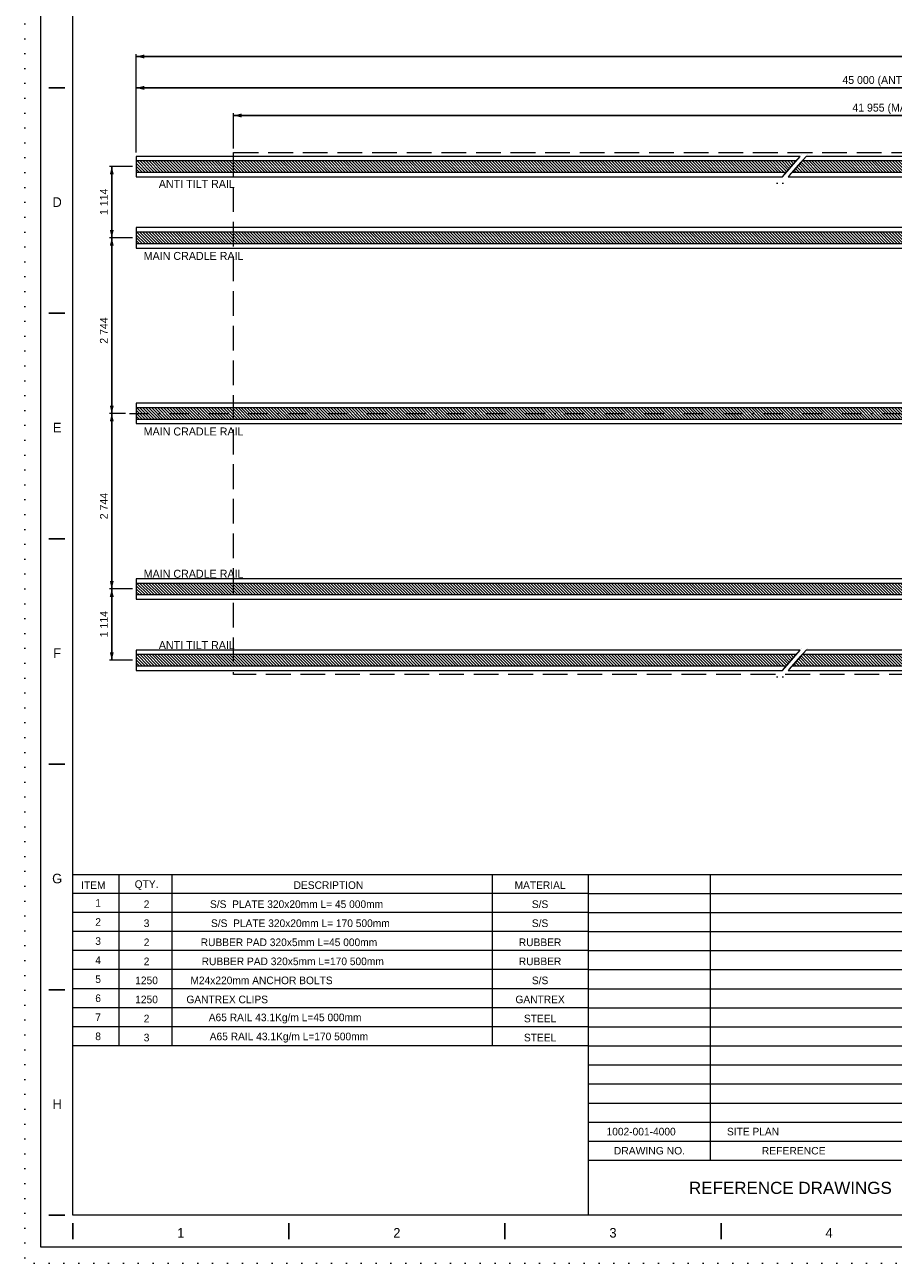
# Model space of a CAD drawing. Header units: millimetres. Extents: x -13251 to -636, y -568071 to -559161.
# Tile 1 of 12: x -13251 to -9177, y -568071 to -562263. Entities that reach past the tile are written whole.
import ezdxf
from ezdxf.enums import TextEntityAlignment as Align

# ---------------------------------------------------------------- set-up
doc = ezdxf.new("R2010")
doc.units = ezdxf.units.MM
doc.header["$MEASUREMENT"] = 0
for name, pattern in [('DGN Style 1', [69.724857, 0.116015, -69.608842]), ('DGN Style 3', [162.420631, 116.014736, -46.405895]), ('DGN Style 4', [185.739593, 92.811789, -46.405895, 0.116015, -46.405895]), ('DGN Style 6', [220.660029, 0.116015, -46.405895, 81.210315, -46.405895, 0.116015, -46.405895])]:
    doc.linetypes.add(name, pattern=pattern)
doc.styles.get("Standard").update_dxf_attribs({"font": 'arial.ttf'})
doc.styles.add('Style-ENGINEERING', font='ENGINEERING.shx')
doc.styles.add('Style-ENGINEERING_0', font='ENGINEERING.shx')
doc.dimstyles.new('MetricMM', dxfattribs={"dimtxt": 3, "dimasz": 3, "dimexe": 1.5, "dimexo": 1.5, "dimgap": 1.5, "dimtad": 1, "dimdec": 0, "dimzin": 7, "dimtxsty": 'Style-ENGINEERING_0', "dimcen": 0.09, "dimclrd": 1, "dimclre": 1, "dimclrt": 7, "dimadec": 0, "dimazin": 3, "dimtfac": 1, "dimtdec": 0, "dimtofl": 0, "dimtmove": 0, "dimatfit": 3, "dimfxl": 1, "dimtzin": 7, "dimlwd": -1, "dimlwe": 0, "dimarcsym": 0})

# ---------------------------------------------------------------- blocks, each defined once
blk = doc.blocks.new('*U53')
for p, q in [((-395.7, -2.47), (-395.7, 2.53)), ((-328.12, -2.47), (-328.12, 2.53)), ((-260.54, -2.47), (-260.54, 2.53)), ((-192.95, -2.47), (-192.95, 2.53))]:
    blk.add_line(p, q)
at = {"char_height": 3, "attachment_point": 5, "line_spacing_factor": 1.2, "style": 'Style-ENGINEERING'}
for s, insert in [('1', (-361.91, -0.47)), ('2', (-294.33, -0.47)), ('3', (-226.75, -0.47)), ('4', (-159.16, -0.47))]:
    blk.add_mtext(s, dxfattribs=dict(at, insert=insert))
blk = doc.blocks.new('*U52')
for p, q in [((-408.05, 70.53), (-413.05, 70.53)), ((-408.05, 0.03), (-413.05, 0.03)), ((-408.05, -70.47), (-413.05, -70.47)), ((-408.05, -140.97), (-413.05, -140.97)), ((-408.05, -211.47), (-413.05, -211.47)), ((-408.05, -281.97), (-413.05, -281.97))]:
    blk.add_line(p, q)
at = {"color": 7, "linetype": 'Continuous', "lineweight": 0, "flags": 128}
blk.add_lwpolyline([(-415.55, 292.03), (415.45, 292.03), (415.45, -291.97), (-415.55, -291.97), (-415.55, 292.03)], close=True, dxfattribs=at)
at = {"color": 7, "linetype": 'Continuous', "lineweight": 13, "flags": 128}
blk.add_lwpolyline([(-405.55, 282.03), (405.45, 282.03), (405.45, -281.97), (-405.55, -281.97), (-405.55, 282.03)], close=True, dxfattribs=at)
blk.add_blockref('*U53', (-9.84, -287))
at = {"char_height": 3, "attachment_point": 5, "line_spacing_factor": 1.2, "style": 'Style-ENGINEERING'}
for s, insert in [('D', (-410.42, 34.78)), ('E', (-410.42, -35.72)), ('F', (-410.42, -106.22)), ('G', (-410.42, -176.72)), ('H', (-410.42, -247.22))]:
    blk.add_mtext(s, dxfattribs=dict(at, insert=insert))
blk = doc.blocks.new('*D81')
at = {"color": 1, "linetype": 'Continuous', "lineweight": 0, "transparency": 16777216}
for p, q in [((-5784.2, 754.5), (-5784.2, 1068.3)), ((1835.1, 754.5), (1835.1, 1068.3))]:
    blk.add_line(p, q, dxfattribs=at)
at = {"color": 1, "linetype": 'Continuous', "transparency": 16777216}
blk.add_line((-5784.2, 1057.2), (1835.1, 1057.2), dxfattribs=at)
at = {"color": 1, "linetype": 'Continuous', "lineweight": 0, "transparency": 16777216}
blk.add_solid([(-5747.2, 1047.9), (-5784.2, 1057.2), (-5747.2, 1066.4)], dxfattribs=at)
at = {"color": 1, "linetype": 'Continuous', "lineweight": 0, "transparency": 16777216, "extrusion": (0, 0, -1)}
blk.add_solid([(-1798.1, 1066.4), (-1835.1, 1057.2), (-1798.1, 1047.9)], dxfattribs=at)
at = {"layer": 'Defpoints', "color": 7, "linetype": 'Continuous', "lineweight": 0, "transparency": 16777216}
for p in [(-1974.5, 1057.2), (1835.1, 1057.2), (-5784.2, 736), (1835.1, 736)]:
    blk.add_point(p, dxfattribs=at)
at = {"color": 7, "linetype": 'Continuous', "lineweight": 0, "transparency": 16777216, "style": 'Style-ENGINEERING'}
blk.add_text('45 000 (ANTI TILT RAIL LENGTH)', height=37, dxfattribs=at).set_placement((-2472, 1094.2), align=Align.MIDDLE_LEFT)
blk = doc.blocks.new('*D82')
at = {"color": 1, "linetype": 'Continuous', "lineweight": 0, "transparency": 16777216}
for p, q in [((-5327.5, 773), (-5327.5, 938.6)), ((1378.4, 773), (1378.4, 938.6))]:
    blk.add_line(p, q, dxfattribs=at)
at = {"color": 1, "linetype": 'Continuous', "transparency": 16777216}
blk.add_line((-5327.5, 927.5), (1378.4, 927.5), dxfattribs=at)
at = {"color": 1, "linetype": 'Continuous', "lineweight": 0, "transparency": 16777216}
blk.add_solid([(-5290.5, 918.3), (-5327.5, 927.5), (-5290.5, 936.8)], dxfattribs=at)
at = {"color": 1, "linetype": 'Continuous', "lineweight": 0, "transparency": 16777216, "extrusion": (0, 0, -1)}
blk.add_solid([(-1341.4, 936.8), (-1378.4, 927.5), (-1341.4, 918.3)], dxfattribs=at)
at = {"layer": 'Defpoints', "color": 7, "linetype": 'Continuous', "lineweight": 0, "transparency": 16777216}
for p in [(-1974.5, 927.5), (1378.4, 927.5), (-5327.5, 754.5), (1378.4, 754.5)]:
    blk.add_point(p, dxfattribs=at)
at = {"color": 7, "linetype": 'Continuous', "lineweight": 0, "transparency": 16777216, "style": 'Style-ENGINEERING'}
blk.add_text('41 955 (MAIN CRADLE LENGTH)', height=37, dxfattribs=at).set_placement((-2425.2, 964.5), align=Align.MIDDLE_LEFT)
blk = doc.blocks.new('*D83')
at = {"color": 1, "linetype": 'Continuous', "lineweight": 0, "transparency": 16777216}
for p, q in [((-5802.7, 688), (-5910.4, 688)), ((-5802.7, 353.8), (-5910.4, 353.8))]:
    blk.add_line(p, q, dxfattribs=at)
at = {"color": 1, "linetype": 'Continuous', "transparency": 16777216}
blk.add_line((-5899.3, 688), (-5899.3, 353.8), dxfattribs=at)
at = {"color": 1, "linetype": 'Continuous', "lineweight": 0, "transparency": 16777216, "extrusion": (0, 0, -1)}
blk.add_solid([(5908.5, 651), (5899.3, 688), (5890, 651)], dxfattribs=at)
at = {"color": 1, "linetype": 'Continuous', "lineweight": 0, "transparency": 16777216}
blk.add_solid([(-5890, 390.8), (-5899.3, 353.8), (-5908.5, 390.8)], dxfattribs=at)
at = {"layer": 'Defpoints', "color": 7, "linetype": 'Continuous', "lineweight": 0, "transparency": 16777216}
for p in [(-5784.2, 688), (-5899.3, 520.9), (-5899.3, 353.8), (-5784.2, 353.8)]:
    blk.add_point(p, dxfattribs=at)
at = {"color": 7, "linetype": 'Continuous', "lineweight": 0, "transparency": 16777216, "style": 'Style-ENGINEERING'}
blk.add_text('1 114', height=37, rotation=90, dxfattribs=at).set_placement((-5936.3, 461), align=Align.MIDDLE_LEFT)
blk = doc.blocks.new('*D84')
at = {"color": 1, "linetype": 'Continuous', "lineweight": 0, "transparency": 16777216}
for p, q in [((-5802.7, 353.8), (-5910.4, 353.8)), ((-5834.9, -469.5), (-5910.4, -469.5))]:
    blk.add_line(p, q, dxfattribs=at)
at = {"color": 1, "linetype": 'Continuous', "transparency": 16777216}
blk.add_line((-5899.3, 353.8), (-5899.3, -469.5), dxfattribs=at)
at = {"color": 1, "linetype": 'Continuous', "lineweight": 0, "transparency": 16777216, "extrusion": (0, 0, -1)}
blk.add_solid([(5908.5, 316.8), (5899.3, 353.8), (5890, 316.8)], dxfattribs=at)
at = {"color": 1, "linetype": 'Continuous', "lineweight": 0, "transparency": 16777216}
blk.add_solid([(-5890, -432.5), (-5899.3, -469.5), (-5908.5, -432.5)], dxfattribs=at)
at = {"layer": 'Defpoints', "color": 7, "linetype": 'Continuous', "lineweight": 0, "transparency": 16777216}
for p in [(-5784.2, 353.8), (-5899.3, -57.9), (-5899.3, -469.5), (-5816.4, -469.5)]:
    blk.add_point(p, dxfattribs=at)
at = {"color": 7, "linetype": 'Continuous', "lineweight": 0, "transparency": 16777216, "style": 'Style-ENGINEERING'}
blk.add_text('2 744', height=37, rotation=90, dxfattribs=at).set_placement((-5936.3, -142.8), align=Align.MIDDLE_LEFT)
blk = doc.blocks.new('*D85')
at = {"color": 1, "linetype": 'Continuous', "lineweight": 0, "transparency": 16777216}
for p, q in [((-5834.9, -469.5), (-5910.4, -469.5)), ((-5802.7, -1292.8), (-5910.4, -1292.8))]:
    blk.add_line(p, q, dxfattribs=at)
at = {"color": 1, "linetype": 'Continuous', "transparency": 16777216}
blk.add_line((-5899.3, -469.5), (-5899.3, -1292.8), dxfattribs=at)
at = {"color": 1, "linetype": 'Continuous', "lineweight": 0, "transparency": 16777216, "extrusion": (0, 0, -1)}
blk.add_solid([(5908.5, -506.5), (5899.3, -469.5), (5890, -506.5)], dxfattribs=at)
at = {"color": 1, "linetype": 'Continuous', "lineweight": 0, "transparency": 16777216}
blk.add_solid([(-5890, -1255.8), (-5899.3, -1292.8), (-5908.5, -1255.8)], dxfattribs=at)
at = {"layer": 'Defpoints', "color": 7, "linetype": 'Continuous', "lineweight": 0, "transparency": 16777216}
for p in [(-5816.4, -469.5), (-5899.3, -881.2), (-5899.3, -1292.8), (-5784.2, -1292.8)]:
    blk.add_point(p, dxfattribs=at)
at = {"color": 7, "linetype": 'Continuous', "lineweight": 0, "transparency": 16777216, "style": 'Style-ENGINEERING'}
blk.add_text('2 744', height=37, rotation=90, dxfattribs=at).set_placement((-5936.3, -966.1), align=Align.MIDDLE_LEFT)
blk = doc.blocks.new('*D86')
at = {"color": 1, "linetype": 'Continuous', "lineweight": 0, "transparency": 16777216}
for p, q in [((-5802.7, -1292.8), (-5910.4, -1292.8)), ((-5802.7, -1627.1), (-5910.4, -1627.1))]:
    blk.add_line(p, q, dxfattribs=at)
at = {"color": 1, "linetype": 'Continuous', "transparency": 16777216}
blk.add_line((-5899.3, -1292.8), (-5899.3, -1627.1), dxfattribs=at)
at = {"color": 1, "linetype": 'Continuous', "lineweight": 0, "transparency": 16777216, "extrusion": (0, 0, -1)}
blk.add_solid([(5908.5, -1329.8), (5899.3, -1292.8), (5890, -1329.8)], dxfattribs=at)
at = {"color": 1, "linetype": 'Continuous', "lineweight": 0, "transparency": 16777216}
blk.add_solid([(-5890, -1590.1), (-5899.3, -1627.1), (-5908.5, -1590.1)], dxfattribs=at)
at = {"layer": 'Defpoints', "color": 7, "linetype": 'Continuous', "lineweight": 0, "transparency": 16777216}
for p in [(-5784.2, -1292.8), (-5899.3, -1459.9), (-5899.3, -1627.1), (-5784.2, -1627.1)]:
    blk.add_point(p, dxfattribs=at)
at = {"color": 7, "linetype": 'Continuous', "lineweight": 0, "transparency": 16777216, "style": 'Style-ENGINEERING'}
blk.add_text('1 114', height=37, rotation=90, dxfattribs=at).set_placement((-5936.3, -1519.8), align=Align.MIDDLE_LEFT)
blk = doc.blocks.new('*D89')
at = {"color": 1, "linetype": 'Continuous', "lineweight": 0, "transparency": 16777216}
for p, q in [((-5784.2, 754.5), (-5784.2, 1215.3)), ((5601.2, 420.3), (5601.2, 1215.3))]:
    blk.add_line(p, q, dxfattribs=at)
at = {"color": 1, "linetype": 'Continuous', "transparency": 16777216}
blk.add_line((-5784.2, 1204.2), (5601.2, 1204.2), dxfattribs=at)
at = {"color": 1, "linetype": 'Continuous', "lineweight": 0, "transparency": 16777216}
blk.add_solid([(-5747.2, 1195), (-5784.2, 1204.2), (-5747.2, 1213.5)], dxfattribs=at)
at = {"color": 1, "linetype": 'Continuous', "lineweight": 0, "transparency": 16777216, "extrusion": (0, 0, -1)}
blk.add_solid([(-5564.2, 1213.5), (-5601.2, 1204.2), (-5564.2, 1195)], dxfattribs=at)
at = {"layer": 'Defpoints', "color": 7, "linetype": 'Continuous', "lineweight": 0, "transparency": 16777216}
for p in [(-91.5, 1204.2), (5601.2, 1204.2), (-5784.2, 736), (5601.2, 401.8)]:
    blk.add_point(p, dxfattribs=at)
at = {"color": 7, "linetype": 'Continuous', "lineweight": 0, "transparency": 16777216, "style": 'Style-ENGINEERING'}
blk.add_text('MAIN CRADLE RAIL (FULL LENGTH OF SLIPWAY) ESTIMATED LENGTH 170 500mm', height=37, dxfattribs=at).set_placement((-1274.8, 1241.2), align=Align.MIDDLE_LEFT)
blk = doc.blocks.new('*U49')
at = {"linetype": 'DGN Style 6', "lineweight": 0}
h = blk.add_hatch(dxfattribs=at)
h.set_pattern_fill('HATCH', color=5, style=0, pattern_type=2)
h.set_pattern_definition([(135, (-2746.527, 757.786), (-7.000357, -7.000357), [])])
h.paths.add_polyline_path([(-2689.03, 714.28), (-5784.23, 714.28), (-5784.23, 661.78), (-2734.4, 661.78)])
h = blk.add_hatch(dxfattribs=at)
h.set_pattern_fill('HATCH', color=5, style=0, pattern_type=2)
h.set_pattern_definition([(135, (1777.65, 757.786), (-7.000357, -7.000357), [])])
h.paths.add_polyline_path([(1835.14, 714.28), (-2661.28, 714.28), (-2706.65, 661.78), (1835.14, 661.78)])
h = blk.add_hatch(dxfattribs=at)
h.set_pattern_fill('HATCH', color=5, style=0, pattern_type=2)
h.set_pattern_definition([(135, (-885.41, 423.514), (-7.000357, -7.000357), [])])
h.paths.add_polyline_path([(-827.92, 380), (-5784.23, 380), (-5784.23, 327.5), (-873.28, 327.5)])
h = blk.add_hatch(dxfattribs=at)
h.set_pattern_fill('HATCH', color=5, style=0, pattern_type=2)
h.set_pattern_definition([(135, (-885.41, -399.764), (-7.000357, -7.000357), [])])
h.paths.add_polyline_path([(-827.92, -443.27), (-5784.23, -443.27), (-5784.23, -495.77), (-873.28, -495.77)])
h = blk.add_hatch(dxfattribs=at)
h.set_pattern_fill('HATCH', color=5, style=0, pattern_type=2)
h.set_pattern_definition([(135, (-885.41, -1223.041), (-7.000357, -7.000357), [])])
h.paths.add_polyline_path([(-827.92, -1266.55), (-5784.23, -1266.55), (-5784.23, -1319.05), (-873.28, -1319.05)])
h = blk.add_hatch(dxfattribs=at)
h.set_pattern_fill('HATCH', color=5, style=0, pattern_type=2)
h.set_pattern_definition([(135, (-2746.527, -1557.314), (-7.000357, -7.000357), [])])
h.paths.add_polyline_path([(-2689.03, -1600.82), (-5784.23, -1600.82), (-5784.23, -1653.32), (-2734.4, -1653.32)])
h = blk.add_hatch(dxfattribs=at)
h.set_pattern_fill('HATCH', color=5, style=0, pattern_type=2)
h.set_pattern_definition([(135, (1777.65, -1557.314), (-7.000357, -7.000357), [])])
h.paths.add_polyline_path([(1835.14, -1600.82), (-2661.28, -1600.82), (-2706.65, -1653.32), (1835.14, -1653.32)])
at = {"color": 30, "linetype": 'DGN Style 6', "lineweight": 0}
for p, q in [((-2778.58, 610.66), (-2641.2, 769.63)), ((-2750.82, 610.66), (-2613.45, 769.63)), ((-2778.58, -1704.44), (-2641.2, -1545.47)), ((-2750.82, -1704.44), (-2613.45, -1545.47))]:
    blk.add_line(p, q, dxfattribs=at)
at = {"color": 1, "linetype": 'DGN Style 4', "lineweight": 0}
blk.add_line((-5816.38, -469.52), (5785.21, -469.52), dxfattribs=at)
at = {"color": 7, "lineweight": 13}
for p, q in [((-6082.49, -2631.33), (6082.51, -2631.33)), ((-3090.65, -3971.67), (-3090.65, -2631.33)), ((-3664.47, -3882.31), (-111.92, -3882.31)), ((-3664.47, -3882.31), (-111.92, -3882.31)), ((-3664.47, -3971.67), (-111.92, -3971.67))]:
    blk.add_line(p, q, dxfattribs=at)
at = {"lineweight": 0}
for p, q in [((-5866.2, -2631.33), (-5866.2, -3435.53)), ((-5618.07, -2631.33), (-5618.07, -3435.53)), ((-4115.27, -2631.33), (-4115.27, -3435.53))]:
    blk.add_line(p, q, dxfattribs=at)
at = {"color": 7, "linetype": 'Continuous', "lineweight": 13}
blk.add_line((-3664.47, -2720.69), (-6082.49, -2720.69), dxfattribs=at)
at = {"color": 7, "lineweight": 0}
for p, q in [((-3664.47, -2720.69), (-111.92, -2720.69)), ((-3664.47, -2810.04), (-111.92, -2810.04)), ((-3664.47, -2899.4), (-111.92, -2899.4)), ((-3664.47, -2988.76), (-111.92, -2988.76)), ((-3664.47, -3078.11), (-111.92, -3078.11)), ((-3664.47, -3167.47), (-111.92, -3167.47)), ((-3664.47, -3256.82), (-111.92, -3256.82)), ((-3664.47, -3346.18), (-111.92, -3346.18)), ((-3664.47, -3435.53), (-108.31, -3435.53)), ((-3664.47, -3524.89), (-111.92, -3524.89)), ((-3664.47, -3614.25), (-111.92, -3614.25)), ((-3664.47, -3703.6), (-111.92, -3703.6)), ((-3664.47, -3792.96), (-2050.28, -3792.96))]:
    blk.add_line(p, q, dxfattribs=at)
at = {"color": 7, "linetype": 'Continuous', "lineweight": 0}
for p, q in [((-3664.47, -2810.04), (-6082.49, -2810.04)), ((-3664.47, -2899.4), (-6082.49, -2899.4)), ((-3664.47, -2988.76), (-6082.49, -2988.76)), ((-3664.47, -3078.11), (-6082.49, -3078.11)), ((-3664.47, -3167.47), (-6082.49, -3167.47)), ((-3664.47, -3256.82), (-6082.49, -3256.82)), ((-3664.47, -3346.18), (-6082.49, -3346.18)), ((-3664.47, -3435.53), (-6082.49, -3435.53))]:
    blk.add_line(p, q, dxfattribs=at)
at = {"color": 7, "linetype": 'DGN Style 1', "lineweight": 0, "flags": 128}
blk.add_lwpolyline([(-6307.49, 4455.04), (6307.51, 4455.04), (6307.51, -4454.96), (-6307.49, -4454.96), (-6307.49, 4455.04)], close=True, dxfattribs=at)
at = {"color": 30, "linetype": 'Continuous', "lineweight": 0, "flags": 128}
for points in [[(-5784.23, 736.03), (-5784.23, 640.03), (-2753.19, 640.03), (-2670.24, 736.03), (-5784.23, 736.03)], [(-2642.49, 736.03), (-2725.44, 640.03), (1835.14, 640.03), (1835.14, 736.03), (-2642.49, 736.03)], [(-5784.23, 401.75), (-5784.23, 305.75), (-892.08, 305.75), (-809.12, 401.75), (-5784.23, 401.75)], [(-5784.23, -421.52), (-5784.23, -517.52), (-892.08, -517.52), (-809.12, -421.52), (-5784.23, -421.52)], [(-5784.23, -1244.8), (-5784.23, -1340.8), (-892.08, -1340.8), (-809.12, -1244.8), (-5784.23, -1244.8)], [(-5784.23, -1579.07), (-5784.23, -1675.07), (-2753.19, -1675.07), (-2670.24, -1579.07), (-5784.23, -1579.07)], [(-2642.49, -1579.07), (-2725.44, -1675.07), (1835.14, -1675.07), (1835.14, -1579.07), (-2642.49, -1579.07)]]:
    blk.add_lwpolyline(points, close=True, dxfattribs=at)
at = {"color": 5, "linetype": 'Continuous', "lineweight": 0, "flags": 128}
for points in [[(-2689.03, 714.28), (-5784.23, 714.28), (-5784.23, 661.78), (-2734.4, 661.78), (-2689.03, 714.28)], [(1835.14, 714.28), (-2661.28, 714.28), (-2706.65, 661.78), (1835.14, 661.78), (1835.14, 714.28)], [(-827.92, 380), (-5784.23, 380), (-5784.23, 327.5), (-873.28, 327.5), (-827.92, 380)], [(-827.92, -443.27), (-5784.23, -443.27), (-5784.23, -495.77), (-873.28, -495.77), (-827.92, -443.27)], [(-827.92, -1266.55), (-5784.23, -1266.55), (-5784.23, -1319.05), (-873.28, -1319.05), (-827.92, -1266.55)], [(-2689.03, -1600.82), (-5784.23, -1600.82), (-5784.23, -1653.32), (-2734.4, -1653.32), (-2689.03, -1600.82)], [(1835.14, -1600.82), (-2661.28, -1600.82), (-2706.65, -1653.32), (1835.14, -1653.32), (1835.14, -1600.82)]]:
    blk.add_lwpolyline(points, close=True, dxfattribs=at)
at = {"color": 7, "linetype": 'DGN Style 3', "lineweight": 0, "flags": 128}
blk.add_lwpolyline([(-5327.51, 754.48), (1378.42, 754.48), (1378.42, -1693.52), (-5327.51, -1693.52), (-5327.51, 754.48)], close=True, dxfattribs=at)
at = {"color": 7, "lineweight": 13, "flags": 128}
blk.add_lwpolyline([(-3664.47, -2631.33), (-3664.47, -4229.96)], dxfattribs=at)
at = {"xscale": 14.99999999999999, "yscale": 14.99999999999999, "zscale": 14.99999999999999}
blk.add_blockref('*U52', (0.72, -0.4), dxfattribs=at)
at = {"color": 7, "style": 'Style-ENGINEERING'}
for s, height, p in [('1', 35.77, (-5963.37, -2765.37)), ('2', 35.77, (-5963.37, -2854.72)), ('3', 35.77, (-5963.37, -2944.08)), ('4', 35.77, (-5963.37, -3033.43)), ('5', 35.77, (-5963.37, -3122.79)), ('6', 35.77, (-5963.37, -3212.14)), ('7', 35.77, (-5963.37, -3301.5)), ('8', 35.77, (-5963.37, -3390.86)), ('1002-001-4000', 35.7657, (-3416.1, -3837.64)), ('SITE PLAN', 35.766, (-2891.04, -3837.64))]:
    blk.add_text(s, height=height, dxfattribs=at).set_placement(p, align=Align.MIDDLE_CENTER)
at = {"style": 'Style-ENGINEERING'}
for s, insert, char_height, attachment_point, line_spacing_factor in [('ANTI TILT RAIL', (-5678.58, 606.78), 37.5, 4, 1.2), ('MAIN CRADLE RAIL', (-5749.6, 268.7), 37.5, 4, 1.2), ('MAIN CRADLE RAIL', (-5749.6, -554.58), 37.5, 4, 1.2), ('MAIN CRADLE RAIL', (-5749.6, -1221.8), 37.5, 4, 1.2), ('ANTI TILT RAIL', (-5678.58, -1556.02), 37.5, 4, 1.2), ('DESCRIPTION', (-4882.75, -2681.97), 35.7657, 5, 0.6), ('MATERIAL', (-3890.02, -2681.97), 35.766, 5, 0.6), ('S/S  PLATE 320x20mm L= 45 000mm', (-5032.4, -2771.33), 35.7657, 5, 0.6), ('S/S', (-3890.02, -2771.33), 35.766, 5, 0.6), ('S/S  PLATE 320x20mm L= 170 500mm', (-5014.52, -2860.68), 35.7657, 5, 0.6), ('S/S', (-3890.02, -2860.68), 35.766, 5, 0.6), ('RUBBER PAD 320x5mm L=45 000mm', (-5068.17, -2950.04), 35.7657, 5, 0.6), ('RUBBER', (-3890.02, -2950.04), 35.766, 5, 0.6), ('RUBBER PAD 320x5mm L=170 500mm', (-5050.29, -3039.39), 35.7657, 5, 0.6), ('RUBBER', (-3890.02, -3039.39), 35.766, 5, 0.6), ('M24x220mm ANCHOR BOLTS', (-5196.82, -3128.75), 35.7657, 5, 0.6), ('S/S', (-3890.02, -3128.75), 35.766, 5, 0.6), ('GANTREX CLIPS', (-5357.77, -3218.11), 35.7657, 5, 0.6), ('GANTREX', (-3890.02, -3218.11), 35.766, 5, 0.6), ('A65 RAIL 43.1Kg/m L=45 000mm', (-5086.05, -3307.46), 35.7657, 5, 0.6), ('STEEL', (-3890.02, -3307.46), 35.766, 5, 0.6), ('A65 RAIL 43.1Kg/m L=170 500mm', (-5068.17, -3396.82), 35.7657, 5, 0.6), ('STEEL', (-3890.02, -3396.82), 35.766, 5, 0.6)]:
    blk.add_mtext(s, dxfattribs=dict(at, insert=insert, char_height=char_height, attachment_point=attachment_point, line_spacing_factor=line_spacing_factor))
at = {"color": 7, "attachment_point": 5, "line_spacing_factor": 0.6, "style": 'Style-ENGINEERING'}
for s, insert, char_height in [('ITEM', (-5985.79, -2681.97), 35.766), ('QTY.', (-5736.07, -2681.97), 35.766), ('2', (-5736.07, -2771.33), 35.77), ('3', (-5736.07, -2860.68), 35.77), ('2', (-5736.07, -2950.04), 35.77), ('2', (-5736.07, -3039.39), 35.77), ('1250', (-5736.07, -3128.75), 35.766), ('2', (-5736.07, -3307.46), 35.77), ('3', (-5736.07, -3396.82), 35.77)]:
    blk.add_mtext(s, dxfattribs=dict(at, insert=insert, char_height=char_height))
at = {"color": 7, "insert": (-5736.07, -3218.11), "char_height": 35.766, "width": 131.0043, "attachment_point": 5, "line_spacing_factor": 0.6, "style": 'Style-ENGINEERING'}
blk.add_mtext('1250', dxfattribs=at)
at = {"color": 7, "attachment_point": 1, "line_spacing_factor": 0.938532}
for s, insert, char_height, width in [('DRAWING NO. ', (-3544, -3910.05), 34.7189, 380.9059), ('REFERENCE ', (-2849.96, -3910.05), 34.719, 380.9059), ('REFERENCE DRAWINGS ', (-3191.59, -4072.98), 57.0234, 1462.2794)]:
    blk.add_mtext(s, dxfattribs=dict(at, insert=insert, char_height=char_height, width=width))
at = {"color": 1, "linetype": 'Continuous'}
for base, p1, p2, text, picture, middle in [((5601.2, 1204.22), (-5784.23, 736.03), (5601.2, 401.75), '\\FSTANDARD;MAIN CRADLE RAIL (FULL LENGTH OF SLIPWAY) ESTIMATED LENGTH 170 500mm', '*D89', (-91.51, 1204.22)), ((1835.14, 1057.15), (-5784.23, 736.03), (1835.14, 736.03), '\\FSTANDARD;45 000 (ANTI TILT RAIL LENGTH)', '*D81', (-1974.54, 1057.15)), ((1378.42, 927.51), (-5327.51, 754.48), (1378.42, 754.48), '\\FSTANDARD;41 955 (MAIN CRADLE LENGTH)', '*D82', (-1974.54, 927.51))]:
    dim = blk.add_linear_dim(base=base, p1=p1, p2=p2, text=text, dimstyle='MetricMM', override={"dimtxt": 37, "dimasz": 37, "dimexe": 11.1, "dimexo": 18.5, "dimgap": 18.5, "dimlfac": 3.333333}, dxfattribs=at)
    dim.commit()
    dim.dimension.update_dxf_attribs({"geometry": picture, "text_midpoint": middle})
for base, p1, p2, picture, middle in [((-5899.26, 353.75), (-5784.23, 688.03), (-5784.23, 353.75), '*D83', (-5899.26, 520.89)), ((-5899.26, -469.52), (-5784.23, 353.75), (-5816.38, -469.52), '*D84', (-5899.26, -57.88)), ((-5899.26, -1292.8), (-5816.38, -469.52), (-5784.23, -1292.8), '*D85', (-5899.26, -881.16)), ((-5899.26, -1627.07), (-5784.23, -1292.8), (-5784.23, -1627.07), '*D86', (-5899.26, -1459.94))]:
    dim = blk.add_linear_dim(base=base, p1=p1, p2=p2, angle=270, text='\\FSTANDARD;<>', dimstyle='MetricMM', override={"dimtxt": 37, "dimasz": 37, "dimexe": 11.1, "dimexo": 18.5, "dimgap": 18.5, "dimlfac": 3.333333}, dxfattribs=at)
    dim.commit()
    dim.dimension.update_dxf_attribs({"geometry": picture, "text_midpoint": middle})

msp = doc.modelspace()

# ---------------------------------------------------------------- block references
at = {"color": 5, "linetype": 'Continuous', "lineweight": 0}
msp.add_blockref('*U49', (-6943.95, -563615.75), dxfattribs=at)

doc.saveas('drawing.dxf')
